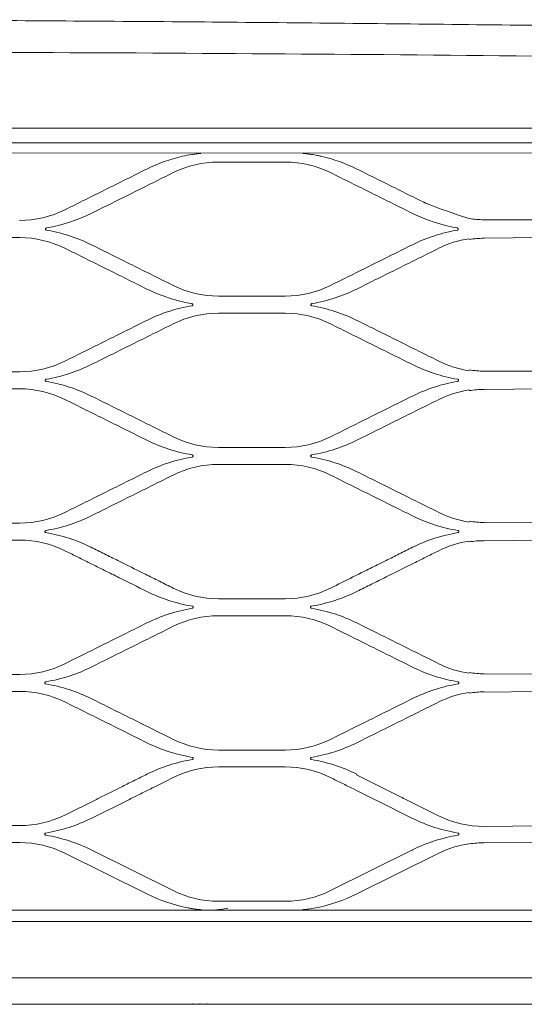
# Model space of a CAD drawing. Header units: millimetres. Extents: x -367720 to -162733, y 309172 to 337444.
# Tile 119 of 256: x -362930 to -362795, y 327020 to 327285. Entities that reach past the tile are written whole.
import ezdxf

# ---------------------------------------------------------------- set-up
doc = ezdxf.new("R2010")
doc.units = ezdxf.units.MM
doc.header["$LTSCALE"] = 10
doc.header["$MEASUREMENT"] = 0
doc.layers.get('0').update_dxf_attribs({"color": 255, "lineweight": 13})
doc.layers.add('LATS_EQ_IDU', color=7, linetype='Continuous', lineweight=0)
doc.layers.add('VZ1', color=6, linetype='Continuous', lineweight=18)
doc.styles.add('ROMANS', font='ROMANS.shx', dxfattribs={"height": 80})

# ---------------------------------------------------------------- blocks, each defined once
blk = doc.blocks.new('LATS_IDU_WALL_MOUNTED_SV')
at = {"color": 0}
for p, q in [((-564.37, 235.79), (564.37, 235.79)), ((522.6, 229.2), (-522.6, 228.8)), ((142.22, 226.64), (160.22, 226.64)), ((213.72, 211.12), (229.69, 211.12)), ((79.02, 206.29), (88.72, 206.29)), ((213.72, 206.11), (229.19, 206.34)), ((160.22, 190.56), (142.22, 190.56)), ((142.22, 185.95), (160.22, 185.95)), ((88.72, 170.2), (79.02, 170.2)), ((213.72, 170.38), (229.67, 170.38)), ((79.02, 165.61), (88.72, 165.61)), ((213.72, 165.43), (229.69, 165.61)), ((160.22, 149.84), (142.22, 149.84)), ((142.22, 145.26), (160.22, 145.26)), ((88.72, 129.48), (79.02, 129.48)), ((213.72, 129.66), (234.54, 129.48)), ((79.02, 124.91), (88.72, 124.91)), ((213.72, 124.74), (229.69, 124.91)), ((160.22, 109.13), (142.22, 109.13)), ((142.22, 104.56), (160.22, 104.56)), ((88.72, 88.77), (79.02, 88.77)), ((213.72, 88.94), (239.39, 88.77)), ((79.02, 84.21), (88.72, 84.21)), ((211.72, 83.98), (234.54, 84.21)), ((160.22, 68.42), (142.22, 68.42)), ((142.22, 63.86), (160.22, 63.86)), ((179.4, 61.72), (179.49, 61.9)), ((109.37, 55.14), (100.88, 50.93)), ((107.99, 50.03), (118.26, 55.14)), ((184.69, 54.89), (194.46, 50.03)), ((192.49, 55.21), (201.48, 50.75)), ((88.72, 48.07), (79.02, 48.07)), ((213.72, 47.87), (229.19, 48.03)), ((79.02, 43.51), (88.72, 43.51)), ((213.72, 43.45), (229.19, 43.56)), ((100.88, 40.66), (122.96, 29.68)), ((130.06, 30.58), (107.99, 41.55)), ((194.46, 41.55), (172.38, 30.58)), ((179.49, 29.68), (201.56, 40.66)), ((194.55, 41.37), (194.46, 41.55)), ((160.22, 27.72), (142.22, 27.72)), ((-522.6, 25.3), (522.6, 25.3)), ((565.96, 7.1), (-565.96, 7.1)), ((135.2, 0), (82.6, 0)), ((135.32, 0.18), (135.2, 0)), ((135.2, 0), (137.2, 0)), ((137.2, 0.18), (137.2, 0)), ((139.2, 0), (137.2, 0)), ((139.08, 0.18), (139.2, 0)), ((191.8, 0), (139.2, 0)), ((191.8, 0), (193.8, 0)), ((195.8, 0), (193.8, 0)), ((252.4, 0), (195.8, 0))]:
    blk.add_line(p, q, dxfattribs=at)
at = {"color": 0, "extrusion": (0, 0, -1)}
for centre, start, end in [((-88.72, 75.39), 243.5738, 270), ((-88.72, 16.19), 90, 116.4262), ((-213.72, 16.19), 63.5738, 81.5815), ((-142.22, 55.04), 270, 296.4262), ((-160.22, 55.04), 243.5738, 270)]:
    blk.add_arc(centre, 27.32, start, end, dxfattribs=at)
at = {"color": 0}
for centre, radius, start, end in [((213.72, 75.39), 27.52, 243.5738, 270), ((88.72, 88.79), 43.28, 279.3488, 296.4262), ((213.72, 88.79), 43.28, 243.5738, 260.6512), ((88.72, 2.79), 43.28, 63.5738, 80.6512), ((213.72, 2.79), 43.28, 99.3488, 116.4262), ((142.22, 68.44), 43.28, 243.5738, 259.106), ((160.22, 68.44), 43.28, 280.894, 296.4262)]:
    blk.add_arc(centre, radius, start, end, dxfattribs=at)
for points, knots in [([(575.7, 258.28), (550.94, 258.7), (501.2, 259.53), (426.75, 260.72), (352.7, 261.82), (279.64, 262.8), (207.59, 263.67), (136.51, 264.37), (67.42, 264.83), (22.01, 264.93), (0, 264.94)], [0, 0, 0, 0, 0.129019, 0.259249, 0.387951, 0.514907, 0.640002, 0.763398, 0.885303, 1, 1, 1, 1]), ([(0, 256.29), (94.88, 256.29), (189.76, 255.7), (332, 253.93), (379.4, 253.19), (450.46, 251.85), (474.14, 251.37), (509.65, 250.57), (521.49, 250.3), (545.15, 249.72), (556.99, 249.44), (568.8, 249.09)], [0, 0, 0, 0, 0.5, 0.5, 0.75, 0.75, 0.875, 0.875, 0.9375, 0.9375, 1, 1, 1, 1]), ([(522.01, 231.8), (509.61, 231.8), (497.22, 231.8), (460.04, 231.8), (435.26, 231.8), (385.68, 231.8), (360.9, 231.8), (236.97, 231.8), (137.82, 231.8), (-10.9, 231.8), (-60.47, 231.8), (-178.27, 231.8), (-246.5, 231.8), (-348.85, 231.8), (-382.96, 231.8), (-425.61, 231.8), (-434.13, 231.8), (-444.8, 231.8), (-446.93, 231.8), (-453.32, 231.8), (-457.59, 231.8), (-463.98, 231.8), (-466.12, 231.8), (-470.38, 231.8), (-472.51, 231.8), (-483.17, 231.8), (-491.7, 231.8), (-503.43, 231.8), (-506.63, 231.8), (-510.5, 231.8), (-511.17, 231.8), (-511.84, 231.8)], [0, 0, 0, 0, 0.035962, 0.035962, 0.107886, 0.107886, 0.17981, 0.17981, 0.467507, 0.467507, 0.611355, 0.611355, 0.809344, 0.809344, 0.908338, 0.908338, 0.933087, 0.933087, 0.939274, 0.939274, 0.951648, 0.951648, 0.957835, 0.957835, 0.964022, 0.964022, 0.988771, 0.988771, 0.998052, 0.998052, 1, 1, 1, 1]), ([(137.5, 228.94), (137.36, 228.94), (137.11, 228.92), (136.7, 228.87), (136.5, 228.85), (135.88, 228.78), (135.46, 228.72), (134.22, 228.53), (133.4, 228.38), (132.58, 228.19)], [0, 0, 0, 0, 0.125, 0.125, 0.25, 0.25, 0.5, 0.5, 1, 1, 1, 1]), ([(169.87, 228.19), (169.54, 228.27), (169.22, 228.34), (168.34, 228.51), (167.8, 228.6), (166.9, 228.73), (166.54, 228.78), (165.98, 228.85), (165.78, 228.87), (165.46, 228.9), (165.35, 228.91), (165.18, 228.93), (165.12, 228.93), (165.03, 228.94), (165, 228.94), (164.97, 228.94), (164.96, 228.94), (164.95, 228.94)], [0, 0, 0, 0, 0.198955, 0.198955, 0.529542, 0.529542, 0.742902, 0.742902, 0.867242, 0.867242, 0.936308, 0.936308, 0.973666, 0.973666, 0.993582, 0.993582, 1, 1, 1, 1]), ([(122.94, 224.75), (121.1, 223.83), (119.25, 222.91), (115.55, 221.07), (113.69, 220.15), (108.19, 217.41), (104.53, 215.59), (100.87, 213.77)], [0, 0, 0, 0, 0.251815, 0.251815, 0.50363, 0.50363, 1, 1, 1, 1]), ([(108, 212.82), (109.86, 213.74), (111.72, 214.66), (115.43, 216.51), (117.29, 217.43), (122.79, 220.16), (126.44, 221.98), (130.08, 223.79)], [0, 0, 0, 0, 0.251892, 0.251892, 0.503784, 0.503784, 1, 1, 1, 1]), ([(172.37, 223.79), (174.22, 222.87), (176.07, 221.95), (179.77, 220.11), (181.62, 219.19), (187.13, 216.45), (190.79, 214.64), (194.45, 212.82)], [0, 0, 0, 0, 0.251892, 0.251892, 0.503784, 0.503784, 1, 1, 1, 1]), ([(209.72, 211.42), (199.72, 214.7), (197.87, 215.62), (194.15, 217.46), (192.3, 218.39), (186.79, 221.13), (183.15, 222.94), (179.5, 224.75)], [0, 0, 0, 0, 0.251815, 0.251815, 0.50363, 0.50363, 1, 1, 1, 1]), ([(95.87, 208.32), (95.84, 208.33), (95.81, 208.34), (95.76, 208.36), (95.73, 208.38), (95.7, 208.42), (95.68, 208.44), (95.66, 208.49), (95.66, 208.51), (95.65, 208.56), (95.66, 208.59), (95.67, 208.65), (95.68, 208.68), (95.72, 208.74), (95.75, 208.77), (95.82, 208.83), (95.86, 208.86), (95.94, 208.9), (95.97, 208.91), (96.01, 208.91)], [0, 0, 0, 0, 0.094728, 0.094728, 0.190135, 0.190135, 0.278067, 0.278067, 0.36478, 0.36478, 0.461281, 0.461281, 0.576239, 0.576239, 0.715795, 0.715795, 0.878788, 0.878788, 1, 1, 1, 1]), ([(206.44, 208.91), (206.49, 208.9), (206.54, 208.89), (206.62, 208.84), (206.66, 208.81), (206.73, 208.74), (206.75, 208.7), (206.79, 208.63), (206.79, 208.59), (206.8, 208.53), (206.79, 208.5), (206.77, 208.45), (206.76, 208.42), (206.72, 208.38), (206.7, 208.37), (206.65, 208.34), (206.63, 208.33), (206.59, 208.32), (206.59, 208.32), (206.58, 208.32)], [0, 0, 0, 0, 0.163856, 0.163856, 0.318064, 0.318064, 0.488871, 0.488871, 0.608868, 0.608868, 0.707675, 0.707675, 0.807304, 0.807304, 0.895012, 0.895012, 0.981644, 0.981644, 1, 1, 1, 1]), ([(130.08, 193.41), (128.22, 194.33), (126.37, 195.25), (122.66, 197.1), (120.81, 198.02), (115.3, 200.76), (111.65, 202.57), (108, 204.39)], [0, 0, 0, 0, 0.251536, 0.251536, 0.503072, 0.503072, 1, 1, 1, 1]), ([(194.45, 204.39), (192.6, 203.47), (190.75, 202.55), (187.06, 200.71), (185.21, 199.79), (179.7, 197.05), (176.04, 195.23), (172.37, 193.41)], [0, 0, 0, 0, 0.251536, 0.251536, 0.503072, 0.503072, 1, 1, 1, 1]), ([(100.87, 203.44), (102.72, 202.53), (104.57, 201.61), (108.27, 199.77), (110.12, 198.85), (115.63, 196.11), (119.29, 194.29), (122.95, 192.47)], [0, 0, 0, 0, 0.251588, 0.251588, 0.503177, 0.503177, 1, 1, 1, 1]), ([(179.5, 192.47), (181.35, 193.4), (183.21, 194.32), (186.91, 196.16), (188.77, 197.08), (194.27, 199.82), (197.93, 201.63), (201.58, 203.44)], [0, 0, 0, 0, 0.251588, 0.251588, 0.503177, 0.503177, 1, 1, 1, 1]), ([(135, 188.56), (135.05, 188.55), (135.1, 188.53), (135.19, 188.48), (135.22, 188.46), (135.29, 188.39), (135.31, 188.35), (135.34, 188.27), (135.34, 188.24), (135.34, 188.17), (135.34, 188.14), (135.31, 188.08), (135.3, 188.06), (135.26, 188.02), (135.23, 188.01), (135.18, 187.98), (135.15, 187.97), (135.12, 187.97)], [0, 0, 0, 0, 0.167117, 0.167117, 0.32198, 0.32198, 0.485137, 0.485137, 0.599061, 0.599061, 0.714178, 0.714178, 0.812369, 0.812369, 0.902245, 0.902245, 1, 1, 1, 1]), ([(167.33, 187.97), (167.3, 187.97), (167.26, 187.98), (167.21, 188.01), (167.18, 188.03), (167.14, 188.07), (167.13, 188.1), (167.11, 188.15), (167.11, 188.17), (167.1, 188.22), (167.11, 188.25), (167.12, 188.31), (167.14, 188.34), (167.17, 188.4), (167.2, 188.43), (167.27, 188.49), (167.31, 188.51), (167.38, 188.54), (167.41, 188.55), (167.45, 188.56)], [0, 0, 0, 0, 0.102723, 0.102723, 0.206233, 0.206233, 0.300391, 0.300391, 0.39067, 0.39067, 0.488023, 0.488023, 0.600789, 0.600789, 0.734689, 0.734689, 0.889492, 0.889492, 1, 1, 1, 1]), ([(122.95, 184.03), (121.11, 183.11), (119.26, 182.19), (115.57, 180.35), (113.72, 179.43), (108.21, 176.69), (104.54, 174.87), (100.88, 173.05)], [0, 0, 0, 0, 0.251275, 0.251275, 0.502551, 0.502551, 1, 1, 1, 1]), ([(107.99, 172.13), (109.84, 173.05), (111.7, 173.97), (115.4, 175.81), (117.25, 176.73), (122.76, 179.47), (126.42, 181.28), (130.07, 183.1)], [0, 0, 0, 0, 0.251311, 0.251311, 0.502622, 0.502622, 1, 1, 1, 1]), ([(172.38, 183.1), (174.22, 182.18), (176.07, 181.26), (179.77, 179.43), (181.62, 178.51), (187.13, 175.77), (190.79, 173.95), (194.46, 172.13)], [0, 0, 0, 0, 0.251311, 0.251311, 0.502622, 0.502622, 1, 1, 1, 1]), ([(201.57, 173.05), (199.72, 173.97), (197.87, 174.89), (194.17, 176.73), (192.32, 177.65), (186.81, 180.39), (183.15, 182.21), (179.49, 184.03)], [0, 0, 0, 0, 0.251275, 0.251275, 0.50255, 0.50255, 1, 1, 1, 1]), ([(95.8, 167.61), (95.76, 167.62), (95.73, 167.63), (95.67, 167.66), (95.65, 167.68), (95.61, 167.73), (95.59, 167.75), (95.57, 167.8), (95.57, 167.83), (95.56, 167.89), (95.57, 167.91), (95.59, 167.97), (95.6, 168), (95.64, 168.06), (95.66, 168.09), (95.73, 168.14), (95.77, 168.16), (95.84, 168.19), (95.86, 168.2), (95.89, 168.2)], [0, 0, 0, 0, 0.110412, 0.110412, 0.221698, 0.221698, 0.321855, 0.321855, 0.415537, 0.415537, 0.513604, 0.513604, 0.624291, 0.624291, 0.7532, 0.7532, 0.901051, 0.901051, 1, 1, 1, 1]), ([(206.55, 168.2), (206.6, 168.2), (206.65, 168.18), (206.74, 168.13), (206.77, 168.1), (206.83, 168.03), (206.86, 167.99), (206.88, 167.92), (206.88, 167.89), (206.88, 167.82), (206.88, 167.79), (206.85, 167.74), (206.83, 167.71), (206.79, 167.67), (206.77, 167.66), (206.72, 167.63), (206.68, 167.62), (206.65, 167.61)], [0, 0, 0, 0, 0.169809, 0.169809, 0.324297, 0.324297, 0.479853, 0.479853, 0.589267, 0.589267, 0.699536, 0.699536, 0.797135, 0.797135, 0.890643, 0.890643, 1, 1, 1, 1]), ([(100.88, 162.75), (102.72, 161.84), (104.57, 160.92), (108.26, 159.08), (110.11, 158.17), (115.62, 155.43), (119.29, 153.61), (122.96, 151.78)], [0, 0, 0, 0, 0.251053, 0.251053, 0.502107, 0.502107, 1, 1, 1, 1]), ([(130.07, 152.69), (128.22, 153.61), (126.37, 154.53), (122.67, 156.37), (120.83, 157.29), (115.31, 160.03), (111.65, 161.85), (107.99, 163.67)], [0, 0, 0, 0, 0.25103, 0.25103, 0.502059, 0.502059, 1, 1, 1, 1]), ([(194.46, 163.67), (192.61, 162.75), (190.77, 161.83), (187.07, 160), (185.23, 159.08), (179.71, 156.34), (176.05, 154.52), (172.38, 152.69)], [0, 0, 0, 0, 0.25103, 0.25103, 0.502059, 0.502059, 1, 1, 1, 1]), ([(179.49, 151.78), (181.34, 152.7), (183.19, 153.62), (186.89, 155.46), (188.73, 156.38), (194.25, 159.12), (197.91, 160.93), (201.57, 162.75)], [0, 0, 0, 0, 0.251053, 0.251053, 0.502107, 0.502107, 1, 1, 1, 1]), ([(135.1, 147.85), (135.15, 147.84), (135.2, 147.82), (135.28, 147.77), (135.31, 147.74), (135.37, 147.68), (135.39, 147.64), (135.41, 147.57), (135.41, 147.54), (135.41, 147.47), (135.4, 147.44), (135.38, 147.39), (135.36, 147.36), (135.32, 147.32), (135.3, 147.31), (135.24, 147.28), (135.21, 147.27), (135.18, 147.26), (135.17, 147.26), (135.17, 147.26)], [0, 0, 0, 0, 0.172025, 0.172025, 0.325192, 0.325192, 0.473261, 0.473261, 0.579384, 0.579384, 0.686087, 0.686087, 0.783854, 0.783854, 0.881124, 0.881124, 0.986662, 0.986662, 1, 1, 1, 1]), ([(167.28, 147.26), (167.24, 147.27), (167.21, 147.28), (167.15, 147.31), (167.12, 147.33), (167.08, 147.38), (167.06, 147.41), (167.04, 147.46), (167.04, 147.49), (167.04, 147.55), (167.04, 147.58), (167.06, 147.63), (167.07, 147.66), (167.11, 147.72), (167.14, 147.75), (167.2, 147.79), (167.24, 147.81), (167.3, 147.84), (167.33, 147.85), (167.35, 147.85)], [0, 0, 0, 0, 0.11771, 0.11771, 0.236356, 0.236356, 0.342358, 0.342358, 0.439374, 0.439374, 0.538077, 0.538077, 0.646779, 0.646779, 0.77119, 0.77119, 0.912964, 0.912964, 1, 1, 1, 1]), ([(122.96, 143.31), (121.12, 142.4), (119.27, 141.48), (115.58, 139.64), (113.74, 138.73), (108.22, 135.99), (104.55, 134.16), (100.88, 132.34)], [0, 0, 0, 0, 0.250795, 0.250795, 0.50159, 0.50159, 1, 1, 1, 1]), ([(201.57, 132.34), (199.72, 133.25), (197.87, 134.17), (194.18, 136.01), (192.33, 136.93), (186.82, 139.67), (183.15, 141.49), (179.49, 143.31)], [0, 0, 0, 0, 0.250795, 0.250795, 0.50159, 0.50159, 1, 1, 1, 1]), ([(107.99, 131.43), (109.84, 132.35), (111.68, 133.27), (115.38, 135.11), (117.22, 136.02), (122.74, 138.76), (126.4, 140.59), (130.07, 142.41)], [0, 0, 0, 0, 0.25081, 0.25081, 0.50162, 0.50162, 1, 1, 1, 1]), ([(172.38, 142.41), (174.23, 141.49), (176.07, 140.57), (179.76, 138.74), (181.61, 137.82), (187.12, 135.08), (190.79, 133.26), (194.46, 131.43)], [0, 0, 0, 0, 0.25081, 0.25081, 0.50162, 0.50162, 1, 1, 1, 1]), ([(95.77, 126.91), (95.73, 126.91), (95.69, 126.92), (95.63, 126.96), (95.6, 126.98), (95.56, 127.03), (95.54, 127.06), (95.52, 127.12), (95.51, 127.15), (95.52, 127.21), (95.52, 127.24), (95.54, 127.3), (95.56, 127.32), (95.59, 127.38), (95.62, 127.4), (95.68, 127.45), (95.72, 127.47), (95.78, 127.49), (95.8, 127.49), (95.82, 127.5)], [0, 0, 0, 0, 0.124544, 0.124544, 0.250053, 0.250053, 0.361819, 0.361819, 0.462207, 0.462207, 0.561539, 0.561539, 0.668349, 0.668349, 0.788627, 0.788627, 0.924939, 0.924939, 1, 1, 1, 1]), ([(206.63, 127.5), (206.68, 127.49), (206.73, 127.47), (206.81, 127.42), (206.84, 127.39), (206.9, 127.32), (206.91, 127.28), (206.93, 127.21), (206.94, 127.18), (206.93, 127.11), (206.92, 127.08), (206.89, 127.03), (206.87, 127.01), (206.83, 126.97), (206.8, 126.95), (206.75, 126.92), (206.71, 126.91), (206.68, 126.91)], [0, 0, 0, 0, 0.173677, 0.173677, 0.324505, 0.324505, 0.465131, 0.465131, 0.585674, 0.585674, 0.689719, 0.689719, 0.788048, 0.788048, 0.890386, 0.890386, 1, 1, 1, 1]), ([(100.88, 122.06), (101.41, 121.8), (101.94, 121.53), (102.99, 121.01), (103.52, 120.75), (105.1, 119.96), (106.15, 119.44), (107.2, 118.92)], [0, 0, 0, 0, 0.250254, 0.250254, 0.500509, 0.500509, 1, 1, 1, 1]), ([(115.1, 119.42), (114.5, 119.72), (113.91, 120.01), (112.72, 120.6), (112.13, 120.9), (110.35, 121.78), (109.17, 122.37), (107.99, 122.96)], [0, 0, 0, 0, 0.25026, 0.25026, 0.50052, 0.50052, 1, 1, 1, 1]), ([(194.46, 122.96), (193.87, 122.66), (193.28, 122.37), (192.09, 121.78), (191.5, 121.48), (189.72, 120.6), (188.54, 120.01), (187.35, 119.42)], [0, 0, 0, 0, 0.25026, 0.25026, 0.50052, 0.50052, 1, 1, 1, 1]), ([(195.24, 118.92), (195.77, 119.18), (196.3, 119.44), (197.35, 119.96), (197.88, 120.23), (199.46, 121.01), (200.51, 121.53), (201.57, 122.06)], [0, 0, 0, 0, 0.250254, 0.250254, 0.500509, 0.500509, 1, 1, 1, 1]), ([(107.64, 118.7), (108.95, 118.05), (110.27, 117.39), (112.9, 116.09), (114.21, 115.43), (118, 113.55), (120.48, 112.32), (122.96, 111.09)], [0, 0, 0, 0, 0.257386, 0.257386, 0.514773, 0.514773, 1, 1, 1, 1]), ([(130.07, 111.98), (128.82, 112.6), (127.57, 113.22), (125.07, 114.47), (123.82, 115.09), (120.56, 116.71), (118.56, 117.7), (116.55, 118.7)], [0, 0, 0, 0, 0.277199, 0.277199, 0.554398, 0.554398, 1, 1, 1, 1]), ([(185.9, 118.7), (184.65, 118.08), (183.4, 117.46), (180.9, 116.22), (179.66, 115.6), (176.4, 113.98), (174.39, 112.98), (172.38, 111.98)], [0, 0, 0, 0, 0.277199, 0.277199, 0.554398, 0.554398, 1, 1, 1, 1]), ([(179.49, 111.09), (180.8, 111.74), (182.12, 112.39), (184.75, 113.7), (186.06, 114.35), (189.86, 116.24), (192.33, 117.47), (194.81, 118.7)], [0, 0, 0, 0, 0.257386, 0.257386, 0.514773, 0.514773, 1, 1, 1, 1]), ([(135.15, 107.14), (135.2, 107.13), (135.25, 107.12), (135.33, 107.07), (135.36, 107.04), (135.41, 106.97), (135.43, 106.93), (135.45, 106.86), (135.45, 106.83), (135.44, 106.76), (135.43, 106.74), (135.4, 106.68), (135.38, 106.66), (135.34, 106.62), (135.31, 106.6), (135.25, 106.57), (135.22, 106.56), (135.19, 106.55)], [0, 0, 0, 0, 0.174766, 0.174766, 0.323012, 0.323012, 0.457614, 0.457614, 0.573123, 0.573123, 0.675633, 0.675633, 0.775455, 0.775455, 0.88119, 0.88119, 1, 1, 1, 1]), ([(167.26, 106.55), (167.23, 106.56), (167.19, 106.57), (167.12, 106.61), (167.09, 106.63), (167.04, 106.69), (167.03, 106.72), (167.01, 106.78), (167, 106.81), (167, 106.87), (167.01, 106.9), (167.03, 106.95), (167.05, 106.98), (167.09, 107.03), (167.11, 107.06), (167.17, 107.1), (167.21, 107.12), (167.26, 107.14), (167.28, 107.14), (167.3, 107.14)], [0, 0, 0, 0, 0.129801, 0.129801, 0.26056, 0.26056, 0.377087, 0.377087, 0.48039, 0.48039, 0.580312, 0.580312, 0.685639, 0.685639, 0.802697, 0.802697, 0.934791, 0.934791, 1, 1, 1, 1]), ([(122.96, 102.6), (121.12, 101.69), (119.28, 100.77), (115.59, 98.94), (113.75, 98.03), (108.24, 95.28), (104.56, 93.46), (100.88, 91.63)], [0, 0, 0, 0, 0.2503, 0.2503, 0.500599, 0.500599, 1, 1, 1, 1]), ([(107.99, 90.74), (109.83, 91.65), (111.67, 92.57), (115.36, 94.4), (117.2, 95.31), (122.72, 98.06), (126.39, 99.88), (130.07, 101.71)], [0, 0, 0, 0, 0.250303, 0.250303, 0.500606, 0.500606, 1, 1, 1, 1]), ([(172.38, 101.71), (174.22, 100.79), (176.07, 99.88), (179.75, 98.05), (181.59, 97.13), (187.11, 94.39), (190.79, 92.56), (194.46, 90.74)], [0, 0, 0, 0, 0.250303, 0.250303, 0.500606, 0.500606, 1, 1, 1, 1]), ([(201.57, 91.63), (199.72, 92.55), (197.88, 93.46), (194.2, 95.29), (192.35, 96.21), (186.84, 98.95), (183.16, 100.78), (179.49, 102.6)], [0, 0, 0, 0, 0.2503, 0.2503, 0.500599, 0.500599, 1, 1, 1, 1]), ([(95.76, 86.2), (95.72, 86.21), (95.69, 86.22), (95.62, 86.26), (95.59, 86.28), (95.54, 86.34), (95.52, 86.37), (95.5, 86.43), (95.49, 86.47), (95.5, 86.53), (95.5, 86.56), (95.53, 86.61), (95.54, 86.64), (95.58, 86.69), (95.61, 86.71), (95.67, 86.75), (95.7, 86.77), (95.75, 86.78), (95.77, 86.79), (95.79, 86.79)], [0, 0, 0, 0, 0.133982, 0.133982, 0.268894, 0.268894, 0.389508, 0.389508, 0.495428, 0.495428, 0.595914, 0.595914, 0.700021, 0.700021, 0.814444, 0.814444, 0.943108, 0.943108, 1, 1, 1, 1]), ([(206.66, 86.79), (206.7, 86.78), (206.75, 86.77), (206.82, 86.73), (206.85, 86.7), (206.91, 86.64), (206.93, 86.6), (206.95, 86.54), (206.95, 86.5), (206.95, 86.44), (206.94, 86.41), (206.92, 86.35), (206.9, 86.33), (206.86, 86.28), (206.84, 86.26), (206.78, 86.23), (206.75, 86.21), (206.7, 86.2), (206.69, 86.2), (206.69, 86.2)], [0, 0, 0, 0, 0.144831, 0.144831, 0.290349, 0.290349, 0.423908, 0.423908, 0.539222, 0.539222, 0.642249, 0.642249, 0.742929, 0.742929, 0.8496, 0.8496, 0.968128, 0.968128, 1, 1, 1, 1]), ([(130.06, 71.28), (128.22, 72.19), (126.38, 73.11), (122.7, 74.94), (120.86, 75.85), (115.34, 78.6), (111.66, 80.42), (107.99, 82.25)], [0, 0, 0, 0, 0.250188, 0.250188, 0.500375, 0.500375, 1, 1, 1, 1]), ([(194.46, 82.25), (192.62, 81.34), (190.78, 80.42), (187.1, 78.59), (185.26, 77.68), (179.74, 74.93), (176.06, 73.11), (172.38, 71.28)], [0, 0, 0, 0, 0.250188, 0.250188, 0.500375, 0.500375, 1, 1, 1, 1]), ([(100.88, 81.36), (102.72, 80.44), (104.57, 79.53), (108.25, 77.7), (110.09, 76.78), (115.61, 74.04), (119.29, 72.21), (122.96, 70.39)], [0, 0, 0, 0, 0.250188, 0.250188, 0.500376, 0.500376, 1, 1, 1, 1]), ([(179.49, 70.39), (181.33, 71.3), (183.17, 72.22), (186.85, 74.05), (188.69, 74.96), (194.21, 77.7), (197.89, 79.53), (201.57, 81.36)], [0, 0, 0, 0, 0.250188, 0.250188, 0.500376, 0.500376, 1, 1, 1, 1]), ([(135.17, 66.44), (135.21, 66.43), (135.25, 66.42), (135.33, 66.38), (135.36, 66.35), (135.41, 66.29), (135.43, 66.26), (135.45, 66.19), (135.46, 66.16), (135.45, 66.09), (135.45, 66.06), (135.42, 66.01), (135.41, 65.98), (135.37, 65.94), (135.34, 65.91), (135.28, 65.88), (135.25, 65.86), (135.2, 65.85), (135.19, 65.85), (135.18, 65.85)], [0, 0, 0, 0, 0.141668, 0.141668, 0.284127, 0.284127, 0.413408, 0.413408, 0.525397, 0.525397, 0.627428, 0.627428, 0.729164, 0.729164, 0.838315, 0.838315, 0.960101, 0.960101, 1, 1, 1, 1]), ([(167.27, 65.85), (167.23, 65.85), (167.19, 65.87), (167.12, 65.91), (167.08, 65.93), (167.04, 65.99), (167.02, 66.02), (167, 66.09), (166.99, 66.12), (166.99, 66.18), (167, 66.21), (167.02, 66.27), (167.04, 66.29), (167.08, 66.34), (167.1, 66.37), (167.16, 66.4), (167.2, 66.42), (167.25, 66.43), (167.26, 66.44), (167.28, 66.44)], [0, 0, 0, 0, 0.137854, 0.137854, 0.276584, 0.276584, 0.401329, 0.401329, 0.510042, 0.510042, 0.611196, 0.611196, 0.714135, 0.714135, 0.825997, 0.825997, 0.951326, 0.951326, 1, 1, 1, 1]), ([(122.96, 61.9), (121.87, 61.36), (120.78, 60.82), (118.6, 59.73), (117.51, 59.19), (114.23, 57.56), (112.05, 56.48), (109.87, 55.39)], [0, 0, 0, 0, 0.250087, 0.250087, 0.500175, 0.500175, 1, 1, 1, 1]), ([(118.26, 55.14), (119.29, 55.65), (120.31, 56.16), (122.37, 57.18), (123.39, 57.69), (126.3, 59.14), (128.18, 60.07), (130.06, 61.01)], [0, 0, 0, 0, 0.260777, 0.260777, 0.521553, 0.521553, 1, 1, 1, 1]), ([(172.38, 61.01), (173.41, 60.5), (174.44, 59.99), (176.49, 58.97), (177.51, 58.46), (180.42, 57.01), (182.3, 56.08), (184.19, 55.14)], [0, 0, 0, 0, 0.260777, 0.260777, 0.521553, 0.521553, 1, 1, 1, 1]), ([(95.75, 45.5), (95.71, 45.5), (95.67, 45.52), (95.6, 45.56), (95.57, 45.58), (95.52, 45.64), (95.5, 45.68), (95.48, 45.74), (95.48, 45.77), (95.48, 45.84), (95.49, 45.87), (95.51, 45.92), (95.52, 45.95), (95.56, 46), (95.59, 46.02), (95.65, 46.05), (95.68, 46.07), (95.73, 46.08), (95.74, 46.08), (95.75, 46.09)], [0, 0, 0, 0, 0.139783, 0.139783, 0.280404, 0.280404, 0.407382, 0.407382, 0.517705, 0.517705, 0.619307, 0.619307, 0.72166, 0.72166, 0.83216, 0.83216, 0.955685, 0.955685, 1, 1, 1, 1]), ([(206.69, 46.09), (206.73, 46.08), (206.77, 46.07), (206.85, 46.03), (206.88, 46), (206.93, 45.94), (206.95, 45.91), (206.97, 45.84), (206.97, 45.81), (206.97, 45.75), (206.96, 45.72), (206.94, 45.66), (206.92, 45.64), (206.88, 45.59), (206.86, 45.57), (206.8, 45.53), (206.77, 45.52), (206.72, 45.5), (206.71, 45.5), (206.69, 45.5)], [0, 0, 0, 0, 0.139783, 0.139783, 0.280404, 0.280404, 0.407382, 0.407382, 0.517705, 0.517705, 0.619307, 0.619307, 0.72166, 0.72166, 0.83216, 0.83216, 0.955685, 0.955685, 1, 1, 1, 1]), ([(134.04, 25.94), (134.37, 25.88), (134.7, 25.82), (135.43, 25.7), (135.83, 25.64), (136.48, 25.56), (136.72, 25.53), (137.09, 25.49), (137.22, 25.48), (137.42, 25.46), (137.49, 25.45), (137.6, 25.45), (137.64, 25.44), (137.68, 25.44), (137.7, 25.44), (137.71, 25.44)], [0, 0, 0, 0, 0.265943, 0.265943, 0.591469, 0.591469, 0.785612, 0.785612, 0.894633, 0.894633, 0.953953, 0.953953, 0.985654, 0.985654, 1, 1, 1, 1]), ([(141.11, 25.35), (141.13, 25.35), (141.16, 25.35), (141.28, 25.36), (141.39, 25.37), (141.92, 25.42), (142.35, 25.47), (143.45, 25.61), (144.12, 25.72), (144.78, 25.85)], [0, 0, 0, 0, 0.024247, 0.024247, 0.112121, 0.112121, 0.46104, 0.46104, 1, 1, 1, 1]), ([(164.74, 25.44), (164.76, 25.44), (164.78, 25.44), (164.91, 25.45), (165.02, 25.46), (165.54, 25.51), (165.98, 25.56), (167.07, 25.71), (167.74, 25.81), (168.4, 25.94)], [0, 0, 0, 0, 0.024247, 0.024247, 0.112121, 0.112121, 0.46104, 0.46104, 1, 1, 1, 1]), ([(-516.63, 22.3), (-445.11, 22.31), (-323.27, 22.33), (-140.51, 22.29), (31.65, 22.3), (153.49, 22.3), (214.41, 22.3)], [0, 0, 0, 0, 0.293475, 0.5, 0.75, 1, 1, 1, 1])]:
    blk.add_open_spline(points, degree=3, knots=knots, dxfattribs=at)
for points, degree in [([(132.58, 228.19), (129.21, 227.42), (125.98, 226.26), (122.94, 224.75)], 3), ([(179.5, 224.75), (176.47, 226.26), (173.22, 227.43), (169.87, 228.19)], 3), ([(130.08, 223.79), (133.78, 225.62), (137.97, 226.64), (142.22, 226.64)], 3), ([(160.22, 226.64), (164.48, 226.64), (168.67, 225.62), (172.37, 223.79)], 3), ([(100.87, 213.77), (97.16, 211.93), (92.97, 210.92), (88.72, 210.92)], 3), ([(96.01, 208.91), (100.21, 209.63), (104.26, 210.96), (108, 212.82)], 3), ([(194.45, 212.82), (198.19, 210.96), (202.24, 209.63), (206.44, 208.91)], 3), ([(213.72, 211.12), (212.38, 211.12), (211.05, 211.22), (209.72, 211.42)], 3), ([(108, 204.39), (104.21, 206.27), (100.1, 207.61), (95.87, 208.32)], 3), ([(206.58, 208.32), (202.35, 207.61), (198.24, 206.27), (194.45, 204.39)], 3), ([(88.72, 206.29), (92.96, 206.29), (97.15, 205.29), (100.87, 203.44)], 3), ([(201.58, 203.44), (204.12, 204.71), (206.87, 205.58), (209.72, 206)], 3), ([(209.72, 205.81), (211.04, 206.01), (212.38, 206.11), (213.72, 206.11)], 3), ([(142.22, 190.56), (137.99, 190.56), (133.8, 191.56), (130.08, 193.41)], 3), ([(172.37, 193.41), (168.65, 191.56), (164.46, 190.56), (160.22, 190.56)], 3), ([(122.95, 192.47), (126.73, 190.6), (130.8, 189.27), (135, 188.56)], 3), ([(167.45, 188.56), (171.66, 189.27), (175.72, 190.6), (179.5, 192.47)], 3), ([(135.12, 187.97), (130.87, 187.26), (126.77, 185.93), (122.95, 184.03)], 3), ([(130.07, 183.1), (133.81, 184.96), (137.99, 185.95), (142.22, 185.95)], 3), ([(160.22, 185.95), (164.45, 185.95), (168.64, 184.96), (172.38, 183.1)], 3), ([(179.49, 184.03), (175.68, 185.92), (171.56, 187.26), (167.33, 187.97)], 3), ([(100.88, 173.05), (97.14, 171.19), (92.95, 170.2), (88.72, 170.2)], 3), ([(209.72, 170.49), (206.88, 170.91), (204.12, 171.78), (201.57, 173.05)], 3), ([(95.89, 168.2), (100.11, 168.91), (104.19, 170.24), (107.99, 172.13)], 3), ([(194.46, 172.13), (198.26, 170.24), (202.34, 168.91), (206.55, 168.2)], 3), ([(213.72, 170.38), (212.38, 170.38), (211.05, 170.48), (209.72, 170.68)], 3), ([(107.99, 163.67), (104.16, 165.57), (100.04, 166.91), (95.8, 167.61)], 3), ([(206.65, 167.61), (202.41, 166.91), (198.29, 165.57), (194.46, 163.67)], 3), ([(88.72, 165.61), (92.95, 165.61), (97.13, 164.62), (100.88, 162.75)], 3), ([(201.57, 162.75), (204.13, 164.02), (206.88, 164.89), (209.72, 165.31)], 3), ([(209.72, 165.13), (211.05, 165.33), (212.38, 165.43), (213.72, 165.43)], 3), ([(122.96, 151.78), (126.78, 149.88), (130.87, 148.55), (135.1, 147.85)], 3), ([(142.22, 149.84), (138, 149.84), (133.82, 150.83), (130.07, 152.69)], 3), ([(172.38, 152.69), (168.63, 150.83), (164.44, 149.84), (160.22, 149.84)], 3), ([(167.35, 147.85), (171.58, 148.55), (175.67, 149.88), (179.49, 151.78)], 3), ([(135.17, 147.26), (130.92, 146.56), (126.8, 145.22), (122.96, 143.31)], 3), ([(179.49, 143.31), (175.65, 145.22), (171.52, 146.56), (167.28, 147.26)], 3), ([(130.07, 142.41), (133.83, 144.27), (138.01, 145.26), (142.22, 145.26)], 3), ([(160.22, 145.26), (164.44, 145.26), (168.62, 144.27), (172.38, 142.41)], 3), ([(100.88, 132.34), (97.12, 130.47), (92.94, 129.48), (88.72, 129.48)], 3), ([(95.82, 127.5), (100.05, 128.2), (104.15, 129.53), (107.99, 131.43)], 3), ([(194.46, 131.43), (198.3, 129.53), (202.4, 128.2), (206.63, 127.5)], 3), ([(209.72, 129.77), (206.88, 130.19), (204.13, 131.06), (201.57, 132.34)], 3), ([(213.72, 129.66), (212.38, 129.66), (211.05, 129.76), (209.72, 129.96)], 3), ([(88.72, 124.91), (92.94, 124.91), (97.12, 123.93), (100.88, 122.06)], 3), ([(107.99, 122.96), (104.14, 124.87), (100.01, 126.21), (95.77, 126.91)], 3), ([(206.68, 126.91), (202.44, 126.21), (198.31, 124.87), (194.46, 122.96)], 3), ([(201.57, 122.06), (204.13, 123.33), (206.88, 124.2), (209.72, 124.62)], 3), ([(209.72, 124.44), (211.05, 124.64), (212.38, 124.74), (213.72, 124.74)], 3), ([(116.55, 118.7), (116.06, 118.94), (115.58, 119.18), (115.1, 119.42)], 3), ([(187.35, 119.42), (186.87, 119.18), (186.38, 118.94), (185.9, 118.7)], 3), ([(107.2, 118.92), (107.35, 118.84), (107.49, 118.77), (107.64, 118.7)], 3), ([(194.81, 118.7), (194.96, 118.77), (195.1, 118.84), (195.24, 118.92)], 3), ([(142.22, 109.13), (138.01, 109.13), (133.83, 110.11), (130.07, 111.98)], 3), ([(172.38, 111.98), (168.62, 110.11), (164.44, 109.13), (160.22, 109.13)], 3), ([(122.96, 111.09), (126.81, 109.18), (130.92, 107.84), (135.15, 107.14)], 3), ([(167.3, 107.14), (171.53, 107.84), (175.64, 109.18), (179.49, 111.09)], 3), ([(135.19, 106.55), (130.94, 105.85), (126.82, 104.52), (122.96, 102.6)], 3), ([(179.49, 102.6), (175.63, 104.52), (171.51, 105.86), (167.26, 106.55)], 3), ([(130.07, 101.71), (133.83, 103.58), (138.01, 104.56), (142.22, 104.56)], 3), ([(160.22, 104.56), (164.44, 104.56), (168.61, 103.58), (172.38, 101.71)], 3), ([(100.88, 91.63), (97.11, 89.76), (92.94, 88.77), (88.72, 88.77)], 3), ([(95.79, 86.79), (100.02, 87.49), (104.14, 88.82), (107.99, 90.74)], 3), ([(194.46, 90.74), (198.31, 88.82), (202.43, 87.49), (206.66, 86.79)], 3), ([(209.72, 89.07), (206.88, 89.49), (204.13, 90.35), (201.57, 91.63)], 3), ([(213.72, 88.94), (212.38, 88.94), (211.05, 89.04), (209.72, 89.24)], 3), ([(107.99, 82.25), (104.13, 84.17), (100, 85.5), (95.76, 86.2)], 3), ([(206.69, 86.2), (202.44, 85.5), (198.32, 84.17), (194.46, 82.25)], 3), ([(88.72, 84.21), (92.94, 84.21), (97.11, 83.23), (100.88, 81.36)], 3), ([(201.57, 81.36), (204.13, 82.63), (206.89, 83.5), (209.72, 83.92)], 3), ([(209.72, 83.76), (211.05, 83.95), (212.38, 84.05), (213.72, 84.05)], 3), ([(122.96, 70.39), (126.82, 68.47), (130.94, 67.14), (135.17, 66.44)], 3), ([(142.22, 68.42), (138.01, 68.42), (133.84, 69.4), (130.06, 71.28)], 3), ([(172.38, 71.28), (168.61, 69.4), (164.44, 68.42), (160.22, 68.42)], 3), ([(167.28, 66.44), (171.52, 67.14), (175.63, 68.47), (179.49, 70.39)], 3), ([(135.18, 65.85), (130.94, 65.15), (126.82, 63.81), (122.96, 61.9)], 3), ([(130.06, 61.01), (133.84, 62.88), (138.01, 63.86), (142.22, 63.86)], 3), ([(160.22, 63.86), (164.44, 63.86), (168.61, 62.88), (172.38, 61.01)], 3), ([(179.49, 61.9), (175.63, 63.81), (171.51, 65.15), (167.27, 65.85)], 3), ([(179.4, 61.72), (183.21, 59.82), (187.02, 57.93), (190.84, 56.03)], 3), ([(190.84, 56.03), (191.39, 55.76), (191.94, 55.49), (192.49, 55.21)], 3), ([(184.19, 55.14), (184.35, 55.06), (184.52, 54.97), (184.69, 54.89)], 3), ([(209.72, 43.16), (211.05, 43.35), (212.38, 43.45), (213.72, 43.45)], 3), ([(520.92, 22.3), (214.41, 22.3)], 1)]:
    blk.add_open_spline(points, degree=degree, dxfattribs=at)
blk.add_rational_spline([(109.87, 55.39), (109.62, 55.27), (109.37, 55.14)], [0.500000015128, 0.499999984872, 0.500000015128], degree=2, dxfattribs=at)
blk = doc.blocks.new('A$C44164CF6')
at = {"layer": 'LATS_EQ_IDU', "color": 0, "ltscale": 5}
blk.add_blockref('LATS_IDU_WALL_MOUNTED_SV', (-8236.25, 8100), dxfattribs=at)
at = {"layer": 'VZ1', "extrusion": (0, -1, -1.22461e-16), "style": 'ROMANS', "width": 0.8, "flags": 1}
for tag, p in [('MATERIAL', (-2269.09, 3112.52, -14812.16)), ('PRIRUBA', (-2269.09, 3112.52, -14812.16)), ('PRUTOK', (-2269.09, 3112.52, -14812.16)), ('PLOCHA', (-2269.09, 3112.52, -14812.16)), ('OBVOD', (-2269.09, 3112.52, -14812.16)), ('NAZEV', (-2269.09, 3112.52, -14812.16)), ('KOTA', (-2269.09, 3112.52, -14812.16)), ('USEK', (-2269.09, 3112.52, -14812.16)), ('TVAR', (-2269.09, 3112.52, -14812.16)), ('POS', (-2269.09, 3112.52, -14812.16)), ('NB2', (-2269.09, 3112.52, -14812.16)), ('NB1', (-2269.09, 3112.52, -14812.16)), ('DB', (-2269.09, 3112.52, -14812.16)), ('DA', (-2269.09, 3112.52, -14812.16)), ('B2', (-2269.09, 3112.52, -14812.16)), ('B1', (-2269.09, 3112.52, -14812.16)), ('A2', (-2269.09, 3112.52, -14812.16)), ('A1', (-2269.09, 3112.52, -14812.16)), ('LT', (-2269.09, 3112.52, -14812.16)), ('MATERIAL', (99885.33, 3112.52, -14812.16)), ('PRIRUBA', (99885.33, 3112.52, -14812.16)), ('PRUTOK', (99885.33, 3112.52, -14812.16)), ('PLOCHA', (99885.33, 3112.52, -14812.16)), ('OBVOD', (99885.33, 3112.52, -14812.16)), ('NAZEV', (99885.33, 3112.52, -14812.16)), ('KOTA', (99885.33, 3112.52, -14812.16)), ('USEK', (99885.33, 3112.52, -14812.16)), ('TVAR', (99885.33, 3112.52, -14812.16)), ('POS', (99885.33, 3112.52, -14812.16)), ('NB2', (99885.33, 3112.52, -14812.16)), ('NB1', (99885.33, 3112.52, -14812.16)), ('DB', (99885.33, 3112.52, -14812.16)), ('DA', (99885.33, 3112.52, -14812.16)), ('B2', (99885.33, 3112.52, -14812.16)), ('B1', (99885.33, 3112.52, -14812.16)), ('A2', (99885.33, 3112.52, -14812.16)), ('A1', (99885.33, 3112.52, -14812.16)), ('LT', (99885.33, 3112.52, -14812.16))]:
    blk.add_attdef(tag, p, '', height=1, rotation=180, dxfattribs=at)
at = {"layer": 'VZ1', "extrusion": (1.22461e-16, 1, 4.44089e-16), "style": 'ROMANS', "width": 0.8, "flags": 1}
for tag, p in [('MATERIAL', (2269.09, 2852.52, 14812.16)), ('PRIRUBA', (2269.09, 2852.52, 14812.16)), ('IZOLACE', (2269.09, 2852.52, 14812.16)), ('PRUTOK', (2269.09, 2852.52, 14812.16)), ('PLOCHA', (2269.09, 2852.52, 14812.16)), ('NASTCE', (2269.09, 2852.52, 14812.16)), ('OBVOD', (2269.09, 2852.52, 14812.16)), ('NAZEV', (2269.09, 2852.52, 14812.16)), ('KOTA', (2269.09, 2852.52, 14812.16)), ('USEK', (2269.09, 2852.52, 14812.16)), ('TVAR', (2269.09, 2852.52, 14812.16)), ('POS', (2269.09, 2852.52, 14812.16)), ('NB2', (2269.09, 2852.52, 14812.16)), ('NB1', (2269.09, 2852.52, 14812.16)), ('B1', (2269.09, 2852.52, 14812.16)), ('VS', (2269.09, 2852.52, 14812.16)), ('A1', (2269.09, 2852.52, 14812.16)), ('LT', (2269.09, 2852.52, 14812.16)), ('MATERIAL', (-99885.33, 2852.52, 14812.16)), ('PRIRUBA', (-99885.33, 2852.52, 14812.16)), ('IZOLACE', (-99885.33, 2852.52, 14812.16)), ('PRUTOK', (-99885.33, 2852.52, 14812.16)), ('PLOCHA', (-99885.33, 2852.52, 14812.16)), ('NASTCE', (-99885.33, 2852.52, 14812.16)), ('OBVOD', (-99885.33, 2852.52, 14812.16)), ('NAZEV', (-99885.33, 2852.52, 14812.16)), ('KOTA', (-99885.33, 2852.52, 14812.16)), ('USEK', (-99885.33, 2852.52, 14812.16)), ('TVAR', (-99885.33, 2852.52, 14812.16)), ('POS', (-99885.33, 2852.52, 14812.16)), ('NB2', (-99885.33, 2852.52, 14812.16)), ('NB1', (-99885.33, 2852.52, 14812.16)), ('B1', (-99885.33, 2852.52, 14812.16)), ('VS', (-99885.33, 2852.52, 14812.16)), ('A1', (-99885.33, 2852.52, 14812.16)), ('LT', (-99885.33, 2852.52, 14812.16))]:
    blk.add_attdef(tag, p, '', height=1, dxfattribs=at)

msp = doc.modelspace()

# ---------------------------------------------------------------- block references
msp.add_blockref('A$C44164CF6', (-354782.86, 318920.06))

doc.saveas('drawing.dxf')
